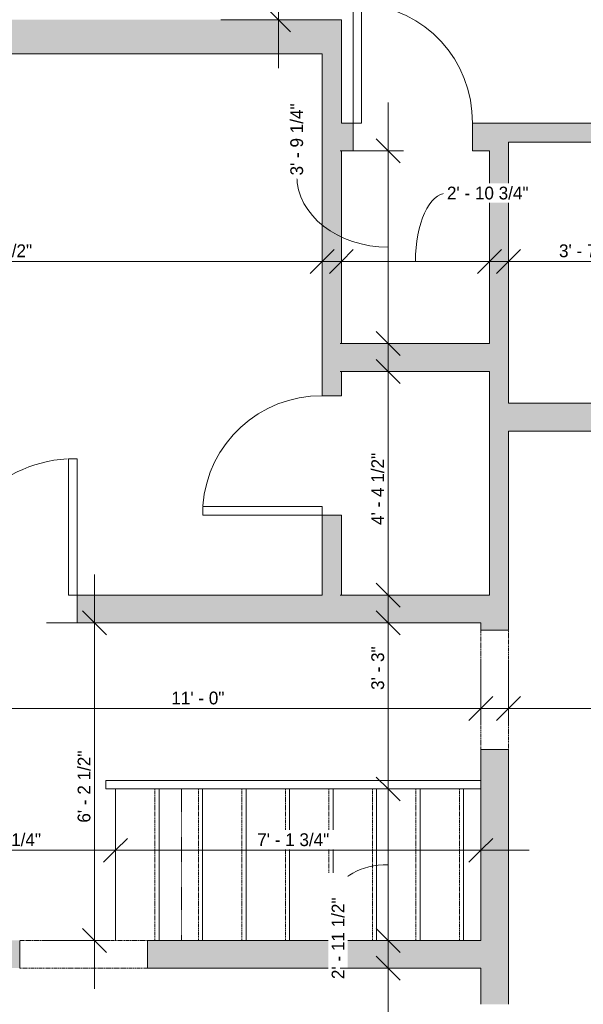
# Model space of a CAD drawing. Header units: inches. Extents: x -270 to 200, y -389 to 498.
# Tile 3 of 9: x -66 to 67, y -262 to -31. Entities that reach past the tile are written whole.
import ezdxf

# ---------------------------------------------------------------- set-up
doc = ezdxf.new("R2010")
doc.units = ezdxf.units.IN
doc.header["$MEASUREMENT"] = 0
doc.linetypes.add('Dash', pattern=[0.23622, 0.11811, -0.11811])
doc.linetypes.add('Overhead', pattern=[0.15625, 0.09375, -0.0625])
for name, color, linetype, lineweight in [('A-ANNO-DIMS', 211, 'Continuous', 9), ('A-ANNO-DIMS-96', 211, 'Continuous', 9), ('A-AREA', 32, 'Continuous', 9), ('A-DETL-GENF', 92, 'Overhead', 9), ('A-DETL-MEDM', 90, 'Continuous', 9), ('A-DOOR', 31, 'Continuous', 9), ('A-FLOR', 192, 'Continuous', 9), ('A-FLOR-HRAL', 11, 'Continuous', 9), ('A-WALL', 90, 'Continuous', 9), ('A-WALL-PATT', 111, 'Continuous', 9), ('S-STRS', 90, 'Continuous', 9)]:
    doc.layers.add(name, color=color, linetype=linetype, lineweight=lineweight)
doc.styles.add('Inter', font='txt', dxfattribs={"height": 3})
doc.dimstyles.new('Linear_-_1_32__Inter__Imperial__SMALL', dxfattribs={"dimscale": 12, "dimtxt": 3.974399, "dimasz": 0.46875, "dimexe": 0.944882, "dimexo": 0.629921, "dimgap": 0, "dimtad": 1, "dimrnd": 0.25, "dimzin": 1, "dimdsep": 46, "dimlunit": 4, "dimtxsty": 'Inter', "dimblk1": 'OBLIQUE', "dimblk2": 'OBLIQUE', "dimsah": 1, "dimcen": 0.09, "dimdle": 0.944882, "dimazin": 0, "dimtfac": 1, "dimtdec": 4, "dimtix": 1, "dimtmove": 0, "dimatfit": 3, "dimfxl": 1, "dimtvp": 1, "dimtfill": 1, "dimfrac": 2, "dimtolj": 1, "dimtzin": 0, "dimarcsym": 2})
doc.dimstyles.new('Linear_-_1_32__Inter__Imperial__SMALL_1', dxfattribs={"dimscale": 12, "dimtxt": 3.974399, "dimasz": 0.46875, "dimexe": 0.944882, "dimexo": 0.629921, "dimgap": 0, "dimtad": 1, "dimrnd": 0.25, "dimzin": 1, "dimdsep": 46, "dimlunit": 4, "dimtxsty": 'Inter', "dimblk1": 'OBLIQUE', "dimblk2": 'OBLIQUE', "dimsah": 1, "dimcen": 0.09, "dimdle": 0.944882, "dimazin": 0, "dimtfac": 1, "dimtdec": 4, "dimtix": 1, "dimtmove": 1, "dimatfit": 3, "dimfxl": 1, "dimtvp": 1, "dimtfill": 1, "dimfrac": 2, "dimtolj": 1, "dimtzin": 0, "dimarcsym": 2})
doc.dimstyles.new('Linear_-_1_32__Inter__Imperial__SMALL_2', dxfattribs={"dimscale": 12, "dimtxt": 3.974399, "dimasz": 0.46875, "dimexe": 0.944882, "dimexo": 0.629921, "dimgap": 0, "dimtad": 1, "dimrnd": 0.25, "dimzin": 1, "dimdsep": 46, "dimlunit": 4, "dimtxsty": 'Inter', "dimblk1": 'OBLIQUE', "dimblk2": 'OBLIQUE', "dimsah": 1, "dimcen": 0.09, "dimdle": 0.944882, "dimazin": 0, "dimtfac": 1, "dimtdec": 4, "dimtix": 1, "dimtmove": 2, "dimatfit": 3, "dimfxl": 1, "dimtvp": 1, "dimtfill": 1, "dimfrac": 2, "dimtolj": 1, "dimtzin": 0, "dimarcsym": 2})

# ---------------------------------------------------------------- blocks, each defined once
blk = doc.blocks.new('Planitar - Opening - 2_-6_ x 6_-8_-4190838-Unit 3236 Dimension Plan')
at = {"layer": 'A-DETL-GENF'}
for p, q in [((14.68, 3.25), (-15.32, 3.25)), ((-15.32, -3.25), (14.68, -3.25))]:
    blk.add_line(p, q, dxfattribs=at)
at = {"layer": 'A-DETL-MEDM'}
for p, q in [((-15.32, 3.25), (-15.32, -3.25)), ((14.68, -3.25), (14.68, 3.25))]:
    blk.add_line(p, q, dxfattribs=at)
blk = doc.blocks.new('Planitar - Single Door_Flush Panel - 2_-8_ x 6_-8_-4191101-Unit 3236 Dimension Plan')
at = {"layer": 'A-DOOR', "lineweight": 18}
for p, q in [((13.99, 3.25), (13.99, 35.25)), ((16, 35.25), (13.99, 35.25)), ((16, 3.25), (16, 35.25)), ((16, 3.25), (13.99, 3.25))]:
    blk.add_line(p, q, dxfattribs=at)
at = {"layer": 'A-DOOR'}
blk.add_arc((15.77, 3.55), 31.77, 93.8608, 180.5412, dxfattribs=at)
blk = doc.blocks.new('Planitar - Single Door_Flush Panel - 2_-4_ x 6_-8_-4187220-Unit 3236 Dimension Plan')
at = {"layer": 'A-DOOR', "lineweight": 18}
for p, q in [((11.99, -2.25), (11.99, -30.25)), ((14, -2.25), (11.99, -2.25)), ((14, -2.25), (14, -30.25)), ((14, -30.25), (11.99, -30.25))]:
    blk.add_line(p, q, dxfattribs=at)
at = {"layer": 'A-DOOR'}
blk.add_arc((13.77, -2.55), 27.77, 179.3809, 265.8646, dxfattribs=at)
blk = doc.blocks.new('Planitar - Opening - 2_-4_ x 6_-8_-4191265-Unit 3236 Dimension Plan')
at = {"layer": 'A-DETL-GENF'}
for p, q in [((13.68, 3.25), (-14.32, 3.25)), ((-14.32, -3.25), (13.68, -3.25))]:
    blk.add_line(p, q, dxfattribs=at)
at = {"layer": 'A-DETL-MEDM'}
for p, q in [((-14.32, 3.25), (-14.32, -3.25)), ((13.68, -3.25), (13.68, 3.25))]:
    blk.add_line(p, q, dxfattribs=at)
blk = doc.blocks.new('Planitar - Single Door_Flush Panel - 2_-4_ x 6_-8_-4191041-Unit 3236 Dimension Plan')
at = {"layer": 'A-DOOR', "lineweight": 18}
for p, q in [((11.99, -3.25), (11.99, -31.25)), ((14, -3.25), (11.99, -3.25)), ((14, -3.25), (14, -31.25)), ((14, -31.25), (11.99, -31.25))]:
    blk.add_line(p, q, dxfattribs=at)
at = {"layer": 'A-DOOR'}
blk.add_arc((13.77, -3.55), 27.77, 179.3809, 265.8646, dxfattribs=at)
blk = doc.blocks.new('Top Rail Type - Top Rail_Internal_-4236898-Unit 3236 Dimension Plan')
at = {"layer": 'A-FLOR-HRAL'}
for p, q in [((-45.48, -211.76), (-45.48, -209.79)), ((-45.48, -209.79), (42.52, -209.79)), ((42.52, -211.76), (-45.48, -211.76))]:
    blk.add_line(p, q, dxfattribs=at)
blk = doc.blocks.new('Top Rail Type - Top Rail_Internal_-V2-Unit 3236 Dimension Plan')
at = {"layer": 'A-FLOR-HRAL'}
for p, q in [((-45.48, -211.76), (-45.48, -209.79)), ((42.52, -209.79), (-45.48, -209.79)), ((42.52, -211.76), (-45.48, -211.76))]:
    blk.add_line(p, q, dxfattribs=at)
blk = doc.blocks.new('DIMBLOCK24-Unit 3236 Dimension Plan')
at = {"layer": 'A-ANNO-DIMS-96'}
for p, q in [((-148.23, -91.56), (-148.23, -76.64)), ((5.27, -91.56), (5.27, -76.64)), ((-159.57, -87.98), (16.61, -87.98)), ((-148.23, -87.98), (-148.23, -91.56)), ((5.27, -87.98), (5.27, -91.56))]:
    blk.add_line(p, q, dxfattribs=at)
at = {"layer": 'A-ANNO-DIMS-96', "lineweight": 35}
for p, q in [((-148.23, -87.98), (-145.42, -85.17)), ((5.27, -87.98), (8.08, -85.17)), ((-148.23, -87.98), (-151.04, -90.79)), ((5.27, -87.98), (2.46, -90.79))]:
    blk.add_line(p, q, dxfattribs=at)
at = {"layer": 'A-ANNO-DIMS-96', "color": 0, "insert": (-81.96, -83.99), "char_height": 3, "width": 25.1579, "attachment_point": 1, "line_spacing_factor": 0.9936, "style": 'Inter', "bg_fill": 3, "box_fill_scale": 1.25, "bg_fill_color": 256, "bg_fill_true_color": 13158600, "bg_fill_transparency": 0}
blk.add_mtext('12\' - 9 1/2"', dxfattribs=at)
blk = doc.blocks.new('_Oblique')
at = {"color": 0, "linetype": 'ByBlock', "lineweight": -2}
blk.add_line((-0.5, -0.5), (0.5, 0.5), dxfattribs=at)
blk = doc.blocks.new('DIMBLOCK25-Unit 3236 Dimension Plan')
at = {"layer": 'A-ANNO-DIMS-96'}
for p, q in [((9.77, -91.56), (9.77, -76.64)), ((44.52, -91.56), (44.52, -76.64)), ((-1.57, -87.98), (55.86, -87.98)), ((9.77, -87.98), (9.77, -91.56)), ((44.52, -87.98), (44.52, -91.56))]:
    blk.add_line(p, q, dxfattribs=at)
at = {"layer": 'A-ANNO-DIMS-96', "lineweight": 35}
for p, q in [((9.77, -87.98), (12.58, -85.17)), ((44.52, -87.98), (47.33, -85.17)), ((9.77, -87.98), (6.96, -90.79)), ((44.52, -87.98), (41.71, -90.79))]:
    blk.add_line(p, q, dxfattribs=at)
at = {"layer": 'A-ANNO-DIMS-96'}
blk.add_ellipse((34.56, -87.98), major_axis=(0, 16.03), ratio=0.462356, start_param=0, end_param=1.570796, dxfattribs=at)
at = {"layer": 'A-ANNO-DIMS-96', "color": 0, "insert": (34.56, -70.44), "char_height": 3, "width": 26.4099, "attachment_point": 1, "line_spacing_factor": 0.9936, "style": 'Inter', "bg_fill": 3, "box_fill_scale": 1.25, "bg_fill_color": 256, "bg_fill_true_color": 13158600, "bg_fill_transparency": 0}
blk.add_mtext('2\' - 10 3/4"', dxfattribs=at)
blk = doc.blocks.new('DIMBLOCK26-Unit 3236 Dimension Plan')
at = {"layer": 'A-ANNO-DIMS-96'}
for p, q in [((49.02, -91.56), (49.02, -76.64)), ((92.77, -91.56), (92.77, -76.64)), ((37.68, -87.98), (104.11, -87.98)), ((49.02, -87.98), (49.02, -91.56)), ((92.77, -87.98), (92.77, -91.56))]:
    blk.add_line(p, q, dxfattribs=at)
at = {"layer": 'A-ANNO-DIMS-96', "lineweight": 35}
for p, q in [((49.02, -87.98), (51.83, -85.17)), ((92.77, -87.98), (95.58, -85.17)), ((49.02, -87.98), (46.21, -90.79)), ((92.77, -87.98), (89.96, -90.79))]:
    blk.add_line(p, q, dxfattribs=at)
at = {"layer": 'A-ANNO-DIMS-96', "color": 0, "insert": (60.86, -83.99), "char_height": 3, "width": 24.0849, "attachment_point": 1, "line_spacing_factor": 0.9936, "style": 'Inter', "bg_fill": 3, "box_fill_scale": 1.25, "bg_fill_color": 256, "bg_fill_true_color": 13158600, "bg_fill_transparency": 0}
blk.add_mtext('3\' - 7 3/4"', dxfattribs=at)
blk = doc.blocks.new('DIMBLOCK30-Unit 3236 Dimension Plan')
at = {"layer": 'A-ANNO-DIMS-96'}
for p, q in [((-89.48, -196.49), (-89.48, -181.57)), ((42.52, -196.49), (42.52, -181.57)), ((-100.82, -192.91), (53.86, -192.91)), ((-89.48, -192.91), (-89.48, -196.49)), ((42.52, -192.91), (42.52, -196.49))]:
    blk.add_line(p, q, dxfattribs=at)
at = {"layer": 'A-ANNO-DIMS-96', "lineweight": 35}
for p, q in [((-89.48, -192.91), (-86.67, -190.09)), ((42.52, -192.91), (45.33, -190.09)), ((-89.48, -192.91), (-92.29, -195.72)), ((42.52, -192.91), (39.71, -195.72))]:
    blk.add_line(p, q, dxfattribs=at)
at = {"layer": 'A-ANNO-DIMS-96', "color": 0, "insert": (-30.13, -188.91), "char_height": 3, "width": 15.9771, "attachment_point": 1, "line_spacing_factor": 0.9936, "style": 'Inter', "bg_fill": 3, "box_fill_scale": 1.25, "bg_fill_color": 256, "bg_fill_true_color": 13158600, "bg_fill_transparency": 0}
blk.add_mtext('11\' - 0"', dxfattribs=at)
blk = doc.blocks.new('DIMBLOCK31-Unit 3236 Dimension Plan')
at = {"layer": 'A-ANNO-DIMS-96'}
for p, q in [((49.02, -196.49), (49.02, -181.57)), ((187.52, -196.49), (187.52, -181.57)), ((37.68, -192.91), (198.86, -192.91)), ((49.02, -192.91), (49.02, -196.49)), ((187.52, -192.91), (187.52, -196.49))]:
    blk.add_line(p, q, dxfattribs=at)
at = {"layer": 'A-ANNO-DIMS-96', "lineweight": 35}
for p, q in [((49.02, -192.91), (51.83, -190.09)), ((187.52, -192.91), (190.33, -190.09)), ((49.02, -192.91), (46.21, -195.72)), ((187.52, -192.91), (184.71, -195.72))]:
    blk.add_line(p, q, dxfattribs=at)
at = {"layer": 'A-ANNO-DIMS-96', "color": 0, "insert": (108.21, -188.91), "char_height": 3, "width": 24.1445, "attachment_point": 1, "line_spacing_factor": 0.9936, "style": 'Inter', "bg_fill": 3, "box_fill_scale": 1.25, "bg_fill_color": 256, "bg_fill_true_color": 13158600, "bg_fill_transparency": 0}
blk.add_mtext('11\' - 6 1/2"', dxfattribs=at)
blk = doc.blocks.new('DIMBLOCK32-Unit 3236 Dimension Plan')
at = {"layer": 'A-ANNO-DIMS-96'}
for p, q in [((-89.48, -229.73), (-89.48, -214.81)), ((-43.23, -229.73), (-43.23, -214.81)), ((-100.82, -226.15), (-31.89, -226.15)), ((-89.48, -226.15), (-89.48, -229.73)), ((-43.23, -226.15), (-43.23, -229.73))]:
    blk.add_line(p, q, dxfattribs=at)
at = {"layer": 'A-ANNO-DIMS-96', "lineweight": 35}
for p, q in [((-89.48, -226.15), (-86.67, -223.34)), ((-43.23, -226.15), (-40.42, -223.34)), ((-89.48, -226.15), (-92.29, -228.96)), ((-43.23, -226.15), (-46.04, -228.96))]:
    blk.add_line(p, q, dxfattribs=at)
at = {"layer": 'A-ANNO-DIMS-96', "color": 0, "insert": (-79.86, -222.15), "char_height": 3, "width": 25.3964, "attachment_point": 1, "line_spacing_factor": 0.9936, "style": 'Inter', "bg_fill": 3, "box_fill_scale": 1.25, "bg_fill_color": 256, "bg_fill_true_color": 13158600, "bg_fill_transparency": 0}
blk.add_mtext('3\' - 10 1/4"', dxfattribs=at)
blk = doc.blocks.new('DIMBLOCK33-Unit 3236 Dimension Plan')
at = {"layer": 'A-ANNO-DIMS-96'}
for p, q in [((-43.23, -229.73), (-43.23, -214.81)), ((42.52, -229.73), (42.52, -214.81)), ((-54.57, -226.15), (53.86, -226.15)), ((-43.23, -226.15), (-43.23, -229.73)), ((42.52, -226.15), (42.52, -229.73))]:
    blk.add_line(p, q, dxfattribs=at)
at = {"layer": 'A-ANNO-DIMS-96', "lineweight": 35}
for p, q in [((-43.23, -226.15), (-40.42, -223.34)), ((42.52, -226.15), (45.33, -223.34)), ((-43.23, -226.15), (-46.04, -228.96)), ((42.52, -226.15), (39.71, -228.96))]:
    blk.add_line(p, q, dxfattribs=at)
at = {"layer": 'A-ANNO-DIMS-96', "color": 0, "insert": (-9.97, -222.15), "char_height": 3, "width": 23.0714, "attachment_point": 1, "line_spacing_factor": 0.9936, "style": 'Inter', "bg_fill": 3, "box_fill_scale": 1.25, "bg_fill_color": 256, "bg_fill_true_color": 13158600, "bg_fill_transparency": 0}
blk.add_mtext('7\' - 1 3/4"', dxfattribs=at)
blk = doc.blocks.new('DIMBLOCK53-Unit 3236 Dimension Plan')
at = {"layer": 'A-ANNO-DIMS-96'}
for p, q in [((-5, -42.61), (-5, 99.56)), ((-1.42, 88.22), (-16.34, 88.22)), ((-5, 88.22), (-1.42, 88.22)), ((-1.42, -31.28), (-16.34, -31.28)), ((-5, -31.28), (-1.42, -31.28))]:
    blk.add_line(p, q, dxfattribs=at)
at = {"layer": 'A-ANNO-DIMS-96', "lineweight": 35}
for p, q in [((-5, 88.22), (-7.81, 91.04)), ((-5, 88.22), (-2.19, 85.41)), ((-5, -31.28), (-7.81, -28.46)), ((-5, -31.28), (-2.19, -34.09))]:
    blk.add_line(p, q, dxfattribs=at)
at = {"layer": 'A-ANNO-DIMS-96', "color": 0, "insert": (-8.99, 18.41), "char_height": 3, "width": 24.1445, "attachment_point": 1, "rotation": 90, "line_spacing_factor": 0.9936, "style": 'Inter', "bg_fill": 3, "box_fill_scale": 1.25, "bg_fill_color": 256, "bg_fill_true_color": 13158600, "bg_fill_transparency": 0}
blk.add_mtext('9\' - 11 1/2"', dxfattribs=at)
blk = doc.blocks.new('DIMBLOCK54-Unit 3236 Dimension Plan')
at = {"layer": 'A-ANNO-DIMS-96'}
for p, q in [((-48.13, -258.61), (-48.13, -161.44)), ((-44.55, -172.78), (-59.47, -172.78)), ((-48.13, -172.78), (-44.55, -172.78)), ((-44.55, -247.28), (-59.47, -247.28)), ((-48.13, -247.28), (-44.55, -247.28))]:
    blk.add_line(p, q, dxfattribs=at)
at = {"layer": 'A-ANNO-DIMS-96', "lineweight": 35}
for p, q in [((-48.13, -172.78), (-50.95, -169.96)), ((-48.13, -172.78), (-45.32, -175.59)), ((-48.13, -247.28), (-50.95, -244.46)), ((-48.13, -247.28), (-45.32, -250.09))]:
    blk.add_line(p, q, dxfattribs=at)
at = {"layer": 'A-ANNO-DIMS-96', "color": 0, "insert": (-52.13, -219.66), "char_height": 3, "width": 23.131, "attachment_point": 1, "rotation": 90, "line_spacing_factor": 0.9936, "style": 'Inter', "bg_fill": 3, "box_fill_scale": 1.25, "bg_fill_color": 256, "bg_fill_true_color": 13158600, "bg_fill_transparency": 0}
blk.add_mtext('6\' - 2 1/2"', dxfattribs=at)
blk = doc.blocks.new('DIMBLOCK55-Unit 3236 Dimension Plan')
at = {"layer": 'A-ANNO-DIMS-96'}
for p, q in [((20.79, -223.1), (20.79, -161.44)), ((24.38, -172.78), (9.46, -172.78)), ((20.79, -172.78), (24.38, -172.78)), ((24.38, -211.76), (9.46, -211.76)), ((20.79, -211.76), (24.38, -211.76))]:
    blk.add_line(p, q, dxfattribs=at)
at = {"layer": 'A-ANNO-DIMS-96', "lineweight": 35}
for p, q in [((20.79, -172.78), (17.98, -169.96)), ((20.79, -172.78), (23.61, -175.59)), ((20.79, -211.76), (17.98, -208.95)), ((20.79, -211.76), (23.61, -214.57))]:
    blk.add_line(p, q, dxfattribs=at)
at = {"layer": 'A-ANNO-DIMS-96', "color": 0, "insert": (16.8, -188.52), "char_height": 3, "width": 14.904, "attachment_point": 1, "rotation": 90, "line_spacing_factor": 0.9936, "style": 'Inter', "bg_fill": 3, "box_fill_scale": 1.25, "bg_fill_color": 256, "bg_fill_true_color": 13158600, "bg_fill_transparency": 0}
blk.add_mtext('3\' - 3"', dxfattribs=at)
blk = doc.blocks.new('DIMBLOCK56-Unit 3236 Dimension Plan')
at = {"layer": 'A-ANNO-DIMS-96'}
for p, q in [((20.79, -200.42), (20.79, -258.61)), ((17.21, -211.76), (32.13, -211.76)), ((20.79, -211.76), (17.21, -211.76)), ((17.21, -247.28), (32.13, -247.28)), ((20.79, -247.28), (17.21, -247.28))]:
    blk.add_line(p, q, dxfattribs=at)
at = {"layer": 'A-ANNO-DIMS-96', "lineweight": 35}
for p, q in [((20.79, -211.76), (17.98, -208.95)), ((20.79, -211.76), (23.61, -214.57)), ((20.79, -247.28), (17.98, -244.46)), ((20.79, -247.28), (23.61, -250.09))]:
    blk.add_line(p, q, dxfattribs=at)
at = {"layer": 'A-ANNO-DIMS-96'}
blk.add_ellipse((20.79, -236.24), major_axis=(-11.79, 0), ratio=0.57045, start_param=4.712389, end_param=6.283185, dxfattribs=at)
at = {"layer": 'A-ANNO-DIMS-96', "color": 0, "insert": (7.49, -256.36), "char_height": 3, "width": 24.1445, "attachment_point": 1, "rotation": 90, "line_spacing_factor": 0.9936, "style": 'Inter', "bg_fill": 3, "box_fill_scale": 1.25, "bg_fill_color": 256, "bg_fill_true_color": 13158600, "bg_fill_transparency": 0}
blk.add_mtext('2\' - 11 1/2"', dxfattribs=at)
blk = doc.blocks.new('DIMBLOCK57-Unit 3236 Dimension Plan')
at = {"layer": 'A-ANNO-DIMS-96'}
for p, q in [((20.79, -388.61), (20.79, -242.44)), ((24.38, -253.78), (9.46, -253.78)), ((20.79, -253.78), (24.38, -253.78)), ((24.38, -377.28), (9.46, -377.28)), ((20.79, -377.28), (24.38, -377.28))]:
    blk.add_line(p, q, dxfattribs=at)
at = {"layer": 'A-ANNO-DIMS-96', "lineweight": 35}
for p, q in [((20.79, -253.78), (17.98, -250.96)), ((20.79, -253.78), (23.61, -256.59)), ((20.79, -377.28), (17.98, -374.46)), ((20.79, -377.28), (23.61, -380.09))]:
    blk.add_line(p, q, dxfattribs=at)
at = {"layer": 'A-ANNO-DIMS-96', "color": 0, "insert": (16.8, -326.03), "char_height": 3, "width": 25.2176, "attachment_point": 1, "rotation": 90, "line_spacing_factor": 0.9936, "style": 'Inter', "bg_fill": 3, "box_fill_scale": 1.25, "bg_fill_color": 256, "bg_fill_true_color": 13158600, "bg_fill_transparency": 0}
blk.add_mtext('10\' - 3 1/2"', dxfattribs=at)
blk = doc.blocks.new('DIMBLOCK58-Unit 3236 Dimension Plan')
at = {"layer": 'A-ANNO-DIMS-96'}
for p, q in [((20.79, -118.61), (20.79, -50.69)), ((24.38, -62.03), (9.46, -62.03)), ((20.79, -62.03), (24.38, -62.03)), ((24.38, -107.28), (9.46, -107.28)), ((20.79, -107.28), (24.38, -107.28))]:
    blk.add_line(p, q, dxfattribs=at)
at = {"layer": 'A-ANNO-DIMS-96', "lineweight": 35}
for p, q in [((20.79, -62.03), (17.98, -59.21)), ((20.79, -62.03), (23.61, -64.84)), ((20.79, -107.28), (17.98, -104.46)), ((20.79, -107.28), (23.61, -110.09))]:
    blk.add_line(p, q, dxfattribs=at)
at = {"layer": 'A-ANNO-DIMS-96'}
blk.add_ellipse((20.79, -67.82), major_axis=(-21.49, 0), ratio=0.78315, start_param=0, end_param=1.570796, dxfattribs=at)
at = {"layer": 'A-ANNO-DIMS-96', "color": 0, "insert": (-2.21, -67.82), "char_height": 3, "width": 23.3099, "attachment_point": 1, "rotation": 90, "line_spacing_factor": 0.9936, "style": 'Inter', "bg_fill": 3, "box_fill_scale": 1.25, "bg_fill_color": 256, "bg_fill_true_color": 13158600, "bg_fill_transparency": 0}
blk.add_mtext('3\' - 9 1/4"', dxfattribs=at)
blk = doc.blocks.new('DIMBLOCK59-Unit 3236 Dimension Plan')
at = {"layer": 'A-ANNO-DIMS-96'}
for p, q in [((20.79, -177.61), (20.79, -102.44)), ((24.38, -113.78), (9.46, -113.78)), ((20.79, -113.78), (24.38, -113.78)), ((24.38, -166.28), (9.46, -166.28)), ((20.79, -166.28), (24.38, -166.28))]:
    blk.add_line(p, q, dxfattribs=at)
at = {"layer": 'A-ANNO-DIMS-96', "lineweight": 35}
for p, q in [((20.79, -113.78), (17.98, -110.96)), ((20.79, -113.78), (23.61, -116.59)), ((20.79, -166.28), (17.98, -163.46)), ((20.79, -166.28), (23.61, -169.09))]:
    blk.add_line(p, q, dxfattribs=at)
at = {"layer": 'A-ANNO-DIMS-96', "color": 0, "insert": (16.8, -149.81), "char_height": 3, "width": 23.4887, "attachment_point": 1, "rotation": 90, "line_spacing_factor": 0.9936, "style": 'Inter', "bg_fill": 3, "box_fill_scale": 1.25, "bg_fill_color": 256, "bg_fill_true_color": 13158600, "bg_fill_transparency": 0}
blk.add_mtext('4\' - 4 1/2"', dxfattribs=at)

msp = doc.modelspace()

# ---------------------------------------------------------------- hatches: boundary and pattern name
at = {"layer": 'A-WALL-PATT'}
for points in [[(5.272, -39.275), (5.272, -31.275), (-129.978, -31.275), (-129.978, -39.275), (-24.072, -39.275)], [(49.022, -107.275), (49.022, -55.525), (44.522, -55.525), (44.522, -107.275)], [(44.522, -113.775), (49.022, -113.775), (49.022, -107.275), (9.772, -107.275), (9.772, -113.775)], [(44.522, -166.275), (49.022, -166.275), (49.022, -113.775), (44.522, -113.775)], [(49.022, -127.775), (92.772, -127.775), (92.772, -121.275), (49.022, -121.275)]]:
    msp.add_hatch(color=9, dxfattribs=at).paths.add_polyline_path(points, flags=0)
h = msp.add_hatch(color=9, dxfattribs=at)
h.paths.add_polyline_path([(9.772, -166.275), (9.772, -147.525), (5.272, -147.525), (5.272, -166.275)], flags=0)
h.paths.add_polyline_path([(9.772, -119.525), (9.772, -31.275), (5.272, -31.275), (5.272, -119.525)], flags=0)
h = msp.add_hatch(color=9, dxfattribs=at)
h.paths.add_polyline_path([(12.522, -62.025), (12.522, -55.525), (9.772, -55.525), (9.772, -62.025)], flags=0)
h.paths.add_polyline_path([(40.522, -62.025), (44.522, -62.025), (44.522, -55.525), (40.522, -55.525)], flags=0)
h = msp.add_hatch(color=9, dxfattribs=at)
h.paths.add_polyline_path([(92.772, -60.025), (112.022, -60.025), (112.022, -55.525), (49.022, -55.525), (49.022, -60.025)], flags=0)
h.paths.add_polyline_path([(144.022, -60.025), (150.772, -60.025), (150.772, -55.525), (144.022, -55.525)], flags=0)
h = msp.add_hatch(color=9, dxfattribs=at)
h.paths.add_polyline_path([(-24.072, -172.775), (42.522, -172.775), (42.522, -166.275), (-52.228, -166.275), (-52.228, -172.775)], flags=0)
h.paths.add_polyline_path([(-89.478, -172.775), (-84.228, -172.775), (-84.228, -166.275), (-89.478, -166.275)], flags=0)
h = msp.add_hatch(color=9, dxfattribs=at)
h.paths.add_polyline_path([(45.772, -377.275), (45.772, -374.775), (49.022, -374.775), (49.022, -292.275), (42.522, -292.275), (42.522, -377.275)], flags=0)
h.paths.add_polyline_path([(42.522, -262.275), (49.022, -262.275), (49.022, -202.525), (42.522, -202.525), (42.522, -253.775)], flags=0)
h.paths.add_polyline_path([(49.022, -174.525), (49.022, -166.275), (42.522, -166.275), (42.522, -174.525)], flags=0)
h = msp.add_hatch(color=9, dxfattribs=at)
h.paths.add_polyline_path([(-65.728, -253.775), (-65.728, -247.275), (-89.478, -247.275), (-89.478, -253.775)], flags=0)
h.paths.add_polyline_path([(-24.072, -253.775), (42.522, -253.775), (42.522, -247.275), (-35.728, -247.275), (-35.728, -253.775)], flags=0)

# ---------------------------------------------------------------- linework, layer by layer
at = {"layer": 'A-AREA', "linetype": 'Dash'}
msp.add_line((-27.728, -247.275), (-27.728, -211.76), dxfattribs=at)
at = {"layer": 'A-FLOR'}
msp.add_line((-43.228, -247.275), (-43.228, -211.76), dxfattribs=at)
at = {"layer": 'A-WALL'}
for p, q in [((9.772, -31.275), (-18.478, -31.275)), ((9.772, -55.525), (9.772, -31.275)), ((-148.228, -39.275), (5.272, -39.275)), ((5.272, -39.275), (5.272, -119.525)), ((12.522, -55.525), (9.772, -55.525)), ((12.522, -62.025), (12.522, -55.525)), ((40.522, -55.525), (40.522, -62.025)), ((112.022, -55.525), (40.522, -55.525)), ((49.022, -121.275), (49.022, -60.025)), ((49.022, -60.025), (92.772, -60.025)), ((9.772, -107.275), (9.772, -62.025)), ((9.772, -62.025), (12.522, -62.025)), ((40.522, -62.025), (44.522, -62.025)), ((44.522, -62.025), (44.522, -107.275)), ((44.522, -107.275), (9.772, -107.275)), ((9.772, -119.525), (9.772, -113.775)), ((9.772, -113.775), (44.522, -113.775)), ((44.522, -113.775), (44.522, -166.275)), ((5.272, -119.525), (9.772, -119.525)), ((92.772, -121.275), (49.022, -121.275)), ((49.022, -174.525), (49.022, -127.775)), ((49.022, -127.775), (102.772, -127.775)), ((9.772, -147.525), (5.272, -147.525)), ((5.272, -147.525), (5.272, -166.275)), ((9.772, -166.275), (9.772, -147.525)), ((5.272, -166.275), (-52.228, -166.275)), ((-52.228, -166.275), (-52.228, -172.775)), ((44.522, -166.275), (9.772, -166.275)), ((-52.228, -172.775), (42.522, -172.775)), ((42.522, -172.775), (42.522, -174.525)), ((42.522, -202.525), (42.522, -247.275)), ((49.022, -262.275), (49.022, -202.525)), ((42.522, -247.275), (-35.728, -247.275)), ((-35.728, -253.775), (42.522, -253.775)), ((42.522, -253.775), (42.522, -262.275))]:
    msp.add_line(p, q, dxfattribs=at)
at = {"layer": 'S-STRS'}
for p, q in [((-43.228, -247.275), (-43.228, -211.76)), ((-33.015, -247.275), (-33.015, -211.76)), ((-22.802, -247.275), (-22.802, -211.76)), ((-12.589, -247.275), (-12.589, -211.76)), ((-2.377, -247.275), (-2.377, -211.76)), ((7.836, -247.275), (7.836, -211.76)), ((18.049, -247.275), (18.049, -211.76)), ((28.262, -247.275), (28.262, -211.76)), ((38.474, -247.275), (38.474, -211.76))]:
    msp.add_line(p, q, dxfattribs=at)
at = {"layer": 'S-STRS', "linetype": 'Overhead'}
for p, q in [((-33.999, -247.275), (-33.999, -211.76)), ((-23.786, -247.275), (-23.786, -211.76)), ((-13.574, -247.275), (-13.574, -211.76)), ((-3.361, -247.275), (-3.361, -211.76)), ((6.852, -247.275), (6.852, -211.76)), ((17.065, -247.275), (17.065, -211.76)), ((27.277, -247.275), (27.277, -211.76)), ((37.49, -247.275), (37.49, -211.76))]:
    msp.add_line(p, q, dxfattribs=at)

# ---------------------------------------------------------------- block references
at = {"layer": 'A-DOOR'}
for name, p, rotation in [('Planitar - Single Door_Flush Panel - 2_-4_ x 6_-8_-4191041-Unit 3236 Dimension Plan', (26.522, -58.775), 180), ('Planitar - Single Door_Flush Panel - 2_-4_ x 6_-8_-4187220-Unit 3236 Dimension Plan', (7.522, -133.525), 269.9999999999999), ('Planitar - Opening - 2_-4_ x 6_-8_-4191265-Unit 3236 Dimension Plan', (45.772, -188.203), 89.99999999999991), ('Planitar - Opening - 2_-6_ x 6_-8_-4190838-Unit 3236 Dimension Plan', (-51.05, -250.525), 180)]:
    msp.add_blockref(name, p, dxfattribs=dict(at, rotation=rotation))
msp.add_blockref('Planitar - Single Door_Flush Panel - 2_-8_ x 6_-8_-4191101-Unit 3236 Dimension Plan', (-68.228, -169.525), dxfattribs=at)
at = {"layer": 'A-FLOR-HRAL'}
for name in ['Top Rail Type - Top Rail_Internal_-4236898-Unit 3236 Dimension Plan', 'Top Rail Type - Top Rail_Internal_-V2-Unit 3236 Dimension Plan']:
    msp.add_blockref(name, (0, 0), dxfattribs=at)

# ---------------------------------------------------------------- next in the draw order: dimensions: what is measured, and where the dimension line sits
at = {"layer": 'A-ANNO-DIMS'}
dim = msp.add_linear_dim(base=(-5.001, 88.225), p1=(-8.978, -31.275), p2=(-8.978, 88.225), angle=90, dimstyle='Linear_-_1_32__Inter__Imperial__SMALL', override={"dimpost": '<>', "dimfxl": 119.5}, dxfattribs=at)
dim.commit()
dim.dimension.update_dxf_attribs({"geometry": 'DIMBLOCK53-Unit 3236 Dimension Plan', "text_midpoint": (-6.797, 28.475)})
for base, p1, p2, override, picture, middle in [((5.272, -87.979), (-148.228, -84.001), (5.272, -84.001), {"dimpost": '<>', "dimfxl": 153.5}, 'DIMBLOCK24-Unit 3236 Dimension Plan', (-71.478, -86.183)), ((42.522, -192.907), (-89.478, -188.929), (42.522, -188.929), {"dimpost": '<>', "dimfxl": 132}, 'DIMBLOCK30-Unit 3236 Dimension Plan', (-23.478, -191.366))]:
    dim = msp.add_linear_dim(base=base, p1=p1, p2=p2, dimstyle='Linear_-_1_32__Inter__Imperial__SMALL', override=override, dxfattribs=at)
    dim.commit()
    dim.dimension.update_dxf_attribs({"geometry": picture, "text_midpoint": middle})
dim = msp.add_linear_dim(base=(-43.228, -226.148), p1=(-89.478, -222.171), p2=(-43.228, -222.171), dimstyle='Linear_-_1_32__Inter__Imperial__SMALL_2', override={"dimpost": '<>', "dimfxl": 46.25}, dxfattribs=at)
dim.commit()
dim.dimension.update_dxf_attribs({"geometry": 'DIMBLOCK32-Unit 3236 Dimension Plan', "text_midpoint": (-67.162, -224.155), "dimtype": 160})

# ---------------------------------------------------------------- next in the draw order: dimensions: what is measured, and where the dimension line sits
dim = msp.add_linear_dim(base=(44.522, -87.979), p1=(9.772, -84.001), p2=(44.522, -84.001), dimstyle='Linear_-_1_32__Inter__Imperial__SMALL_1', override={"dimpost": '<>', "dimfxl": 34.75}, dxfattribs=at)
dim.commit()
dim.dimension.update_dxf_attribs({"geometry": 'DIMBLOCK25-Unit 3236 Dimension Plan', "text_midpoint": (47.763, -72.441), "dimtype": 160})
for base, p1, p2, override, picture, middle in [((187.522, -192.907), (49.022, -188.929), (187.522, -188.929), {"dimpost": '<>', "dimfxl": 138.5}, 'DIMBLOCK31-Unit 3236 Dimension Plan', (118.272, -191.111)), ((42.522, -226.148), (-43.228, -222.171), (42.522, -222.171), {"dimpost": '<>', "dimfxl": 85.75}, 'DIMBLOCK33-Unit 3236 Dimension Plan', (-0.353, -224.352))]:
    dim = msp.add_linear_dim(base=base, p1=p1, p2=p2, dimstyle='Linear_-_1_32__Inter__Imperial__SMALL', override=override, dxfattribs=at)
    dim.commit()
    dim.dimension.update_dxf_attribs({"geometry": picture, "text_midpoint": middle})

# ---------------------------------------------------------------- next in the draw order: dimensions: what is measured, and where the dimension line sits
for base, p1, p2, dimstyle, override, picture, middle in [((20.794, -62.025), (16.816, -107.275), (16.816, -62.025), 'Linear_-_1_32__Inter__Imperial__SMALL_1', {"dimpost": '<>', "dimfxl": 45.25}, 'DIMBLOCK58-Unit 3236 Dimension Plan', (-0.205, -56.166)), ((20.7938, -172.7754), (16.8163, -211.7597), (16.8163, -172.7754), 'Linear_-_1_32__Inter__Imperial__SMALL_2', {"dimpost": '<>', "dimfxl": 38.984252}, 'DIMBLOCK55-Unit 3236 Dimension Plan', (18.8002, -181.0697))]:
    dim = msp.add_linear_dim(base=base, p1=p1, p2=p2, angle=90, dimstyle=dimstyle, override=override, dxfattribs=at)
    dim.commit()
    dim.dimension.update_dxf_attribs({"geometry": picture, "text_midpoint": middle, "dimtype": 160, "text_rotation": 90})
dim = msp.add_linear_dim(base=(92.772, -87.979), p1=(49.022, -84.001), p2=(92.772, -84.001), dimstyle='Linear_-_1_32__Inter__Imperial__SMALL', override={"dimpost": '<>', "dimfxl": 43.75}, dxfattribs=at)
dim.commit()
dim.dimension.update_dxf_attribs({"geometry": 'DIMBLOCK26-Unit 3236 Dimension Plan', "text_midpoint": (70.897, -86.183)})
dim = msp.add_linear_dim(base=(-48.134, -172.775), p1=(-52.112, -247.275), p2=(-52.112, -172.775), angle=90, dimstyle='Linear_-_1_32__Inter__Imperial__SMALL', override={"dimpost": '<>', "dimfxl": 74.5}, dxfattribs=at)
dim.commit()
dim.dimension.update_dxf_attribs({"geometry": 'DIMBLOCK54-Unit 3236 Dimension Plan', "text_midpoint": (-49.93, -210.025)})

# ---------------------------------------------------------------- next in the draw order: dimensions: what is measured, and where the dimension line sits
dim = msp.add_linear_dim(base=(20.794, -113.775), p1=(16.816, -166.275), p2=(16.816, -113.775), angle=90, dimstyle='Linear_-_1_32__Inter__Imperial__SMALL', override={"dimpost": '<>', "dimfxl": 52.5}, dxfattribs=at)
dim.commit()
dim.dimension.update_dxf_attribs({"geometry": 'DIMBLOCK59-Unit 3236 Dimension Plan', "text_midpoint": (18.998, -140.025)})
dim = msp.add_linear_dim(base=(20.7938, -247.2754), p1=(24.7713, -211.7597), p2=(24.7713, -247.2754), angle=90, dimstyle='Linear_-_1_32__Inter__Imperial__SMALL_1', override={"dimpost": '<>', "dimfxl": 35.515748}, dxfattribs=at)
dim.commit()
dim.dimension.update_dxf_attribs({"geometry": 'DIMBLOCK56-Unit 3236 Dimension Plan', "text_midpoint": (9.4934, -244.2918), "dimtype": 160, "text_rotation": 90})

# ---------------------------------------------------------------- next in the draw order: dimensions: what is measured, and where the dimension line sits
dim = msp.add_linear_dim(base=(20.794, -253.775), p1=(16.816, -377.275), p2=(16.816, -253.775), angle=90, dimstyle='Linear_-_1_32__Inter__Imperial__SMALL', override={"dimpost": '<>', "dimfxl": 123.5}, dxfattribs=at)
dim.commit()
dim.dimension.update_dxf_attribs({"geometry": 'DIMBLOCK57-Unit 3236 Dimension Plan', "text_midpoint": (18.998, -315.525)})

doc.saveas('drawing.dxf')
